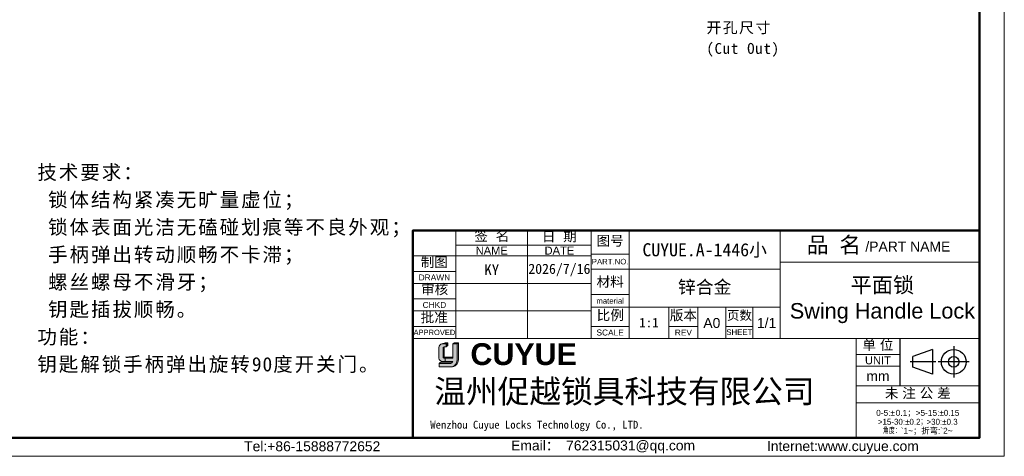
# Model space of a CAD drawing. Header units: millimetres. Extents: x 1140 to 1683, y 113 to 497.
# Tile 3 of 8: x 1321 to 1683, y 113 to 274. Entities that reach past the tile are written whole.
import ezdxf

# ---------------------------------------------------------------- set-up
doc = ezdxf.new("R2010")
doc.units = ezdxf.units.MM
for name, color, linetype, lineweight in [('0007', 7, 'Continuous', 5), ('实线层', 7, 'Continuous', 25), ('尺寸线层', 3, 'Continuous', 18), ('粗实线层', 7, 'Continuous', 50), ('细实线层', 3, 'Continuous', 18)]:
    doc.layers.add(name, color=color, linetype=linetype, lineweight=lineweight)
doc.styles.add('ARIAL', font='arial.ttf')
doc.styles.add('TEXTSTYLE_2', font='arial.ttf')
doc.styles.add('TEXTSTYLE_3', font='arial.ttf')
doc.styles.add('TEXTSTYLE_4', font='arial.ttf')

msp = doc.modelspace()

# ---------------------------------------------------------------- hatches: boundary and pattern name
at = {"layer": '实线层'}
h = msp.add_hatch(color=30, dxfattribs=at)
edge = h.paths.add_edge_path(flags=0)
edge.add_arc((1477.225966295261, 153.0497130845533), 0.5223099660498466, 103.89623382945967, 180.1196323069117, ccw=False)
edge.add_line((1477.100526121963, 153.5567362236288), (1477.917186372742, 153.5567362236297))
edge.add_line((1477.917186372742, 153.5567362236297), (1477.917186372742, 154.6742681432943))
edge.add_line((1477.917186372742, 154.6742681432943), (1476.275967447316, 154.6742681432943))
edge.add_arc((1476.790218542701, 153.132920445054), 1.624871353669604, 108.4506221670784, 173.4013944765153)
edge.add_line((1475.176111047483, 153.3196392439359), (1475.176111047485, 149.3730977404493))
edge.add_arc((1476.566466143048, 149.5026245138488), 1.39637547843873, 185.3223660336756, 272.7233690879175)
edge.add_line((1476.632813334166, 148.1078261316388), (1477.50779386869, 148.1078261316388))
edge.add_line((1477.50779386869, 148.1078261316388), (1477.507793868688, 149.3730977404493))
edge.add_line((1477.507793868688, 149.3730977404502), (1477.113907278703, 149.3730977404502))
edge.add_arc((1477.081063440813, 149.7493880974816), 0.3777209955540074, 177.6597996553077, 274.98831874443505, ccw=False)
edge.add_line((1476.703657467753, 149.7648115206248), (1476.703657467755, 153.048622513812))
h = msp.add_hatch(color=254, dxfattribs=at)
h.paths.add_polyline_path([(1477.469633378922, 155.0066631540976), (1476.275967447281, 154.6742681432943), (1477.91718637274, 154.6742681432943), (1478.481640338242, 155.0066631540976)], flags=0)
h.paths.add_polyline_path([(1480.321175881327, 154.6742681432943), (1481.920081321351, 154.6742681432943), (1482.389983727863, 155.0066631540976), (1480.910564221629, 155.0066631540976)], flags=0)
h = msp.add_hatch(color=251, dxfattribs=at)
edge = h.paths.add_edge_path(flags=0)
edge.add_line((1477.080325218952, 149.992056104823), (1477.080325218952, 153.0486225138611))
edge.add_arc((1477.602634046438, 153.0497130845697), 0.5223099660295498, 103.89623382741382, 180.1196323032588, ccw=False)
edge.add_line((1477.477193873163, 153.5567362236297), (1477.100526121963, 153.5567362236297))
edge.add_arc((1477.225966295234, 153.0497130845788), 0.5223099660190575, 103.8962338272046, 180.1196323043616)
edge.add_line((1476.703657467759, 153.0486225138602), (1476.703657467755, 149.7648115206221))
edge.add_arc((1477.081063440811, 149.7493880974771), 0.3777209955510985, 177.6597996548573, 274.9883187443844)
edge.add_line((1477.1139072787, 149.3730977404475), (1480.321175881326, 149.3730977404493))
edge.add_line((1480.321175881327, 149.3730977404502), (1480.321175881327, 149.691066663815))
edge.add_line((1480.321175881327, 149.6910666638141), (1477.321389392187, 149.6910666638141))
edge.add_arc((1477.377096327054, 149.9827122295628), 0.2969181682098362, 178.1966309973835, 259.1862447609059, ccw=False)
msp.add_hatch(color=251, dxfattribs=at).paths.add_polyline_path([(1477.917186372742, 153.5567362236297), (1478.481640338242, 153.9856233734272), (1478.481640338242, 155.0066631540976), (1477.917186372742, 154.6742681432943)], flags=0)
h = msp.add_hatch(color=251, dxfattribs=at)
edge = h.paths.add_edge_path(flags=0)
edge.add_line((1482.389983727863, 155.0066631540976), (1481.920081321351, 154.6742681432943))
edge.add_line((1481.920081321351, 154.6742681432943), (1481.920081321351, 148.8145728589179))
edge.add_arc((1479.268020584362, 148.7111332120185), 2.654077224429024, -71.74154242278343, 2.2336036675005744, ccw=False)
edge.add_arc((1479.659801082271, 148.8861663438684), 2.731121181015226, 279.2658368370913, 358.4978790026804)
edge.add_line((1482.389983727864, 148.8145728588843), (1482.389983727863, 155.0066631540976))
h = msp.add_hatch(color=251, dxfattribs=at)
edge = h.paths.add_edge_path(flags=0)
edge.add_line((1475.688916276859, 147.8071577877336), (1475.352720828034, 147.4371630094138))
edge.add_line((1475.352720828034, 147.4371630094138), (1479.523697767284, 147.4371630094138))
edge.add_arc((1479.370884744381, 148.4283390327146), 1.002886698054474, 278.7644802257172, 323.8869948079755)
edge.add_line((1480.181072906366, 147.8372579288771), (1475.688916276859, 147.8071577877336))
at = {"layer": '尺寸线层'}
h = msp.add_hatch(color=179, dxfattribs=at)
edge = h.paths.add_edge_path(flags=0)
edge.add_line((1481.920081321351, 154.6742681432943), (1480.321175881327, 154.6742681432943))
edge.add_line((1480.321175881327, 154.6742681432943), (1480.321175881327, 149.3730977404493))
edge.add_line((1480.321175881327, 149.3730977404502), (1477.507793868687, 149.3730977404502))
edge.add_line((1477.507793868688, 149.3730977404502), (1477.507793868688, 148.1078261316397))
edge.add_line((1477.507793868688, 148.1078261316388), (1480.321175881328, 148.1078261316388))
edge.add_arc((1479.370884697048, 148.4283391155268), 1.002886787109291, 278.7644821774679, 341.36184450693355, ccw=False)
edge.add_line((1479.523697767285, 147.4371630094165), (1475.352720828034, 147.4371630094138))
edge.add_line((1475.352720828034, 147.4371630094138), (1475.352720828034, 146.1554383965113))
edge.add_line((1475.352720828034, 146.1554383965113), (1479.613456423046, 146.1554383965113))
edge.add_arc((1479.659801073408, 148.8861658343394), 2.731120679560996, 269.0276957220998, 279.2658387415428)
edge.add_arc((1479.268020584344, 148.7111332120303), 2.654077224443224, 288.258457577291, 362.2336036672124)
edge.add_line((1481.920081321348, 148.8145728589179), (1481.920081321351, 154.6742681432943))

# ---------------------------------------------------------------- linework, layer by layer
at = {"color": 0, "linetype": 'Continuous'}
for p, q in [((1644.509664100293, 156.6084330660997), (1644.509664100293, 139.2102071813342)), ((1656.480028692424, 152.558352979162), (1649.33582566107, 149.9712940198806)), ((1656.480028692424, 152.558352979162), (1656.480028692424, 143.4519030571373)), ((1664.310705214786, 153.7301911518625), (1664.310705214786, 142.2800648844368)), ((1649.33582566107, 146.0389620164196), (1649.33582566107, 149.9712940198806)), ((1657.773948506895, 148.0051280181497), (1648.324538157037, 148.0051280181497)), ((1656.480028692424, 143.4519030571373), (1649.33582566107, 146.0389620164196)), ((1670.0357683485, 148.0051280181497), (1658.585642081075, 148.0051280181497))]:
    msp.add_line(p, q, dxfattribs=at)
for radius in [4.553224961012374, 1.966166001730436]:
    msp.add_circle((1664.310705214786, 148.0051280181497), radius, dxfattribs=at)
at = {"layer": '0007'}
for p, q in [((1475.176111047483, 149.3730977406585), (1475.176111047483, 153.319639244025)), ((1476.275967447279, 154.6742681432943), (1477.469633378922, 155.0066631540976)), ((1476.275967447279, 154.6742681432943), (1477.917186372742, 154.6742681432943)), ((1476.703657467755, 149.7648115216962), (1476.703657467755, 153.0486224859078)), ((1477.080325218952, 149.992056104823), (1477.080325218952, 153.0486224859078)), ((1477.100526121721, 153.5567362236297), (1477.917186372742, 153.5567362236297)), ((1477.469633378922, 155.0066631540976), (1478.481640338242, 155.0066631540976)), ((1477.917186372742, 154.6742681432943), (1478.481640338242, 155.0066631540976)), ((1477.917186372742, 153.5567362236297), (1477.917186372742, 154.6742681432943)), ((1477.917186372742, 153.5567362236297), (1478.481640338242, 153.9856233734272)), ((1478.481640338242, 153.9856233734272), (1478.481640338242, 155.0066631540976)), ((1480.321175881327, 154.6742681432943), (1480.910564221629, 155.0066631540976)), ((1480.321175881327, 154.6742681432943), (1481.920081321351, 154.6742681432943)), ((1480.321175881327, 149.3730977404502), (1480.321175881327, 154.6742681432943)), ((1480.910564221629, 155.0066631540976), (1482.389983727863, 155.0066631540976)), ((1481.920081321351, 154.6742681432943), (1482.389983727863, 155.0066631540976)), ((1481.920081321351, 154.6742681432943), (1481.920081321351, 148.8145728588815)), ((1482.389983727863, 155.0066631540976), (1482.389983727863, 148.8145728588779)), ((1477.113907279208, 149.3730977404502), (1480.321175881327, 149.3730977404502)), ((1477.321389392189, 149.6910666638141), (1480.321175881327, 149.6910666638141)), ((1477.507793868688, 149.3730977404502), (1477.507793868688, 148.1078261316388)), ((1475.352720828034, 147.4371630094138), (1475.688916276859, 147.8071577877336)), ((1475.352720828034, 146.1554383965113), (1475.352720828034, 147.4371630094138)), ((1475.352720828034, 147.4371630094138), (1479.52369776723, 147.4371630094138)), ((1475.352720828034, 146.1554383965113), (1479.613456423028, 146.1554383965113)), ((1475.688916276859, 147.8071577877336), (1480.181072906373, 147.8372579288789)), ((1476.632813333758, 148.1078261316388), (1480.321175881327, 148.1078261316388))]:
    msp.add_line(p, q, dxfattribs=at)
for centre, radius, start, end in [((1476.790218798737, 153.1329202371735), 1.624871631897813, 108.4506284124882, 173.4013882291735), ((1477.225966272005, 153.0497131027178), 0.5223099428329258, 103.8962318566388, 180.1196373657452), ((1477.602634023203, 153.0497131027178), 0.5223099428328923, 103.896231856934, 180.1196373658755), ((1476.566466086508, 149.5026244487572), 1.396375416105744, 185.322363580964, 272.7233715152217), ((1477.081063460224, 149.7493881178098), 0.3777210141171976, 177.6598026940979, 274.9883156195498), ((1477.377096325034, 149.9827122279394), 0.2969181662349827, 178.1966306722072, 259.1862450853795), ((1479.659801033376, 148.8861663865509), 2.731121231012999, 269.0276967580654, 358.4978781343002), ((1479.268020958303, 148.7111329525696), 2.654076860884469, 288.2424993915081, 2.233609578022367), ((1479.370884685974, 148.4283391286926), 1.002886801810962, 278.7644826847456, 341.3618439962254)]:
    msp.add_arc(centre, radius, start, end, dxfattribs=at)
at = {"layer": '粗实线层'}
msp.add_lwpolyline([(1172.684826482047, 487.9613697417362), (1673.750379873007, 487.9613697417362), (1673.750379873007, 120.0946296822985), (1172.684826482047, 120.0946296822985)], close=True, dxfattribs=at)
msp.add_lwpolyline([(1673.750095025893, 196.2428541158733), (1592.597435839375, 196.2428541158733), (1465.658017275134, 196.2413309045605), (1465.658017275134, 120.0581814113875)], dxfattribs=at)
at = {"layer": '细实线层'}
for p, q in [((1481.448003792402, 196.2413309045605), (1481.448003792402, 156.6201610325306)), ((1507.764647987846, 196.2413309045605), (1507.764647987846, 156.6201610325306)), ((1531.155858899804, 196.2751247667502), (1531.155858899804, 156.6201610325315)), ((1531.15722060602, 196.2413309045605), (1531.15722060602, 156.6201610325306)), ((1545.045198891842, 196.242283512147), (1545.045198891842, 156.6201610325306)), ((1600.597435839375, 196.2428541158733), (1600.597435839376, 156.6201610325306)), ((1481.448003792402, 190.831798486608), (1531.15722060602, 190.8317984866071)), ((1465.658017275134, 186.8843018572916), (1531.15722060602, 186.8843018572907)), ((1531.155858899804, 187.5029100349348), (1545.045198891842, 187.5029100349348)), ((1600.597435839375, 184.5465678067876), (1673.750095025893, 184.5465678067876)), ((1465.658017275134, 181.1823622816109), (1481.448003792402, 181.1823622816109)), ((1531.155858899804, 182.0933776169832), (1600.602558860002, 182.0933776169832)), ((1465.658017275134, 176.7962549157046), (1531.15722060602, 176.7962549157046)), ((1465.658017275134, 171.0943153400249), (1481.448003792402, 171.0943153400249)), ((1531.155858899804, 172.7363485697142), (1545.045198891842, 172.7363485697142)), ((1465.658017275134, 166.7082079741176), (1531.15722060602, 166.7082079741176)), ((1531.155858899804, 168.0578340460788), (1600.602558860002, 168.0578340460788)), ((1559.6655567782, 168.0578340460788), (1559.6655567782, 156.6201610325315)), ((1570.338418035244, 168.0578340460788), (1570.338418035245, 156.6201610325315)), ((1580.572668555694, 168.0578340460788), (1580.572668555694, 156.6201610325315)), ((1590.514511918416, 168.0578340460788), (1590.514511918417, 156.6201610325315)), ((1465.658017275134, 161.0062683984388), (1481.448003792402, 161.0062683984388)), ((1531.155858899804, 161.0400622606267), (1545.045198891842, 161.0400622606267)), ((1559.6655567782, 161.0400622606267), (1570.338418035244, 161.0400622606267)), ((1580.572668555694, 161.0400622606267), (1590.514511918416, 161.0400622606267)), ((1465.658017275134, 156.6201610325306), (1628.42712778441, 156.6201610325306)), ((1628.42712778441, 156.6201610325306), (1628.42712778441, 120.216112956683)), ((1628.427270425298, 156.6084330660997), (1673.750379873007, 156.6084330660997)), ((1628.427270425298, 156.6084330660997), (1628.427270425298, 120.0581814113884)), ((1628.427270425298, 150.7602899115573), (1644.509664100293, 150.7602899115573)), ((1628.427270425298, 146.37418254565), (1644.509664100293, 146.37418254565)), ((1628.427270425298, 139.2102071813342), (1673.750379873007, 139.2102071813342)), ((1628.427270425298, 132.9234532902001), (1673.750379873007, 132.9234532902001))]:
    msp.add_line(p, q, dxfattribs=at)
msp.add_lwpolyline([(1140.107317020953, 497.0990934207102), (1682.888103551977, 497.0990934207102), (1682.888103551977, 113.3146989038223), (1140.107317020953, 113.3146989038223)], close=True, dxfattribs=at)

# ---------------------------------------------------------------- texts
at = {"color": 0, "linetype": 'Continuous', "attachment_point": 2, "line_spacing_factor": 0.8999999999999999}
for s, insert, char_height, width, style in [('签  名', (1494.666848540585, 196.1050518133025), 3.655089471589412, 16.07668259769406, 'TEXTSTYLE_2'), ('日  期', (1519.430269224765, 195.9157100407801), 3.655089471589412, 16.07668259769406, 'TEXTSTYLE_2'), ('图号', (1538.10052889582, 194.3163052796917), 3.655089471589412, 10.70826993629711, 'TEXTSTYLE_2'), ('{\\fSimSun|b0|i0|c0|p34;品 名}', (1620.293841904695, 193.8906707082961), 5.84814315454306, 21.42796202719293, 'TEXTSTYLE_2'), ('/PART NAME', (1647.452210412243, 192.1670797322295), 3.655089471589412, 31.12940512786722, 'TEXTSTYLE_3'), ('PART.NO.', (1538.10052889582, 185.8215688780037), 2.04685010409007, 13.47573061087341, 'TEXTSTYLE_3'), ('材料', (1538.10052889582, 179.2424078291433), 3.655089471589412, 10.70826993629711, 'TEXTSTYLE_2'), ('material', (1538.10052889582, 171.4205163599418), 2.04685010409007, 12.8441746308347, 'TEXTSTYLE_3'), ('比例', (1538.161307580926, 166.9838077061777), 3.655089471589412, 10.70826993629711, 'TEXTSTYLE_2'), ('版本', (1565.001987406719, 166.9607848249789), 3.655089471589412, 10.70826993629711, 'TEXTSTYLE_2'), ('页数', (1585.596057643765, 166.7545154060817), 3.362682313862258, 9.851608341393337, 'TEXTSTYLE_2'), ('A0', (1575.455543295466, 164.1103374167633), 3.655089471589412, 5.368412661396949, 'TEXTSTYLE_2'), ('1/1', (1595.558535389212, 164.1103374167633), 3.655089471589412, 8.052618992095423, 'TEXTSTYLE_2'), ('SCALE', (1538.10052889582, 159.8704336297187), 2.193053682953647, 10.02771758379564, 'TEXTSTYLE_3'), ('REV', (1565.001987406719, 159.8704336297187), 2.193053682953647, 4.757239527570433, 'TEXTSTYLE_4'), ('SHEET', (1585.543590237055, 159.943535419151), 2.04685010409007, 8.457314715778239, 'TEXTSTYLE_4'), ('单 位', (1636.468467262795, 156.0669182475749), 3.655089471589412, 13.39247626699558, 'TEXTSTYLE_2'), ('UNIT', (1636.468467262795, 150.0292720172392), 2.92407157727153, 9.511385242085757, 'TEXTSTYLE_3'), ('mm', (1636.468467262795, 144.6197395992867), 3.655089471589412, 8.478720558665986, 'TEXTSTYLE_3'), ('未 注 公 差', (1651.114331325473, 138.3275590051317), 3.655089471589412, 29.46915886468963, 'TEXTSTYLE_2'), ('{\\C256;Email\\fSimSun|b0|i0|c0|p34;： \\farial|b0|i0|c0|p34;762315031@qq.com}', (1535.511616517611, 119.1173482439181), 3.647793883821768, 74.08785265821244, 'TEXTSTYLE_3'), ('{\\C256;Internet:www.cuyue.com}', (1623.587800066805, 118.8786983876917), 3.647793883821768, 108.1273010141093, 'TEXTSTYLE_3')]:
    msp.add_mtext(s, dxfattribs=dict(at, insert=insert, char_height=char_height, width=width, style=style))
at = {"color": 0, "lineweight": 13, "char_height": 4.800000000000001, "width": 92.58706157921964, "attachment_point": 5}
for s, insert in [('{\\fFangSong|b0|i0|c134|p34;\\C3;CUYUE.A-1446小}', (1572.821317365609, 188.9013821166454)), ('{\\fFangSong|b0|i0|c134|p34;\\C3;锌合金}', (1572.821317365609, 175.2214241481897))]:
    msp.add_mtext(s, dxfattribs=dict(at, insert=insert))
at = {"linetype": 'Continuous', "attachment_point": 2, "line_spacing_factor": 0.8999999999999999}
for s, insert, char_height, width, style in [('NAME', (1494.606325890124, 190.3200859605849), 2.92407157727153, 11.7723773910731, 'TEXTSTYLE_3'), ('DATE', (1519.460934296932, 190.3200859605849), 2.92407157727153, 10.87015456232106, 'TEXTSTYLE_3'), ('制图', (1473.506530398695, 186.4645139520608), 3.655089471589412, 10.70826993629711, 'TEXTSTYLE_2'), ('DRAWN', (1473.553010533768, 180.0858354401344), 2.193053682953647, 11.55225676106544, 'TEXTSTYLE_3'), ('审核', (1473.635926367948, 176.4771453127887), 3.655089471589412, 10.70826993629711, 'TEXTSTYLE_2'), ('CHKD', (1473.553010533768, 169.9977884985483), 2.193053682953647, 8.666230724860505, 'TEXTSTYLE_3'), ('批准', (1473.486992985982, 166.1465551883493), 3.655089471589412, 10.70826993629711, 'TEXTSTYLE_2'), ('APPROVED', (1473.553010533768, 159.8000888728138), 1.973748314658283, 15.29104642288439, 'TEXTSTYLE_3'), ('Tel:+86-15888772652', (1428.663418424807, 118.823510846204), 3.647793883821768, 51.78269879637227, 'TEXTSTYLE_3')]:
    msp.add_mtext(s, dxfattribs=dict(at, insert=insert, char_height=char_height, width=width, style=style))
at = {"color": 0, "insert": (1638.115228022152, 170.6302226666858), "char_height": 5.690558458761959, "width": 130.1801887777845, "attachment_point": 5, "style": 'ARIAL'}
msp.add_mtext('{\\fFangSong|b0|i0|c134|p34;平面锁\\P\\fArial|b0|i0|c134|p34;Swing Handle Lock}', dxfattribs=at)
at = {"color": 0, "insert": (1552.355377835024, 162.3858557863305), "char_height": 3.501882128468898, "width": 24.36726314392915, "attachment_point": 5}
msp.add_mtext('1:1', dxfattribs=at)
at = {"color": 7, "linetype": 'Continuous', "attachment_point": 1, "line_spacing_factor": 0.8999999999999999}
for s, insert, char_height, width, style in [('{\\fArial|b1|i0|c134|p34;\\C30;CU\\C179;YUE}', (1486.782041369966, 154.831035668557), 8, 62.40224347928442, 'TEXTSTYLE_2'), ('{\\fsimsun|b0|i0|c134|p34;\\C0;Wenzhou Cuyue Locks Technology Co., LTD.}', (1472.028390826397, 126.3527885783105), 2.88, 120.2087700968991, 'TEXTSTYLE_3')]:
    msp.add_mtext(s, dxfattribs=dict(at, insert=insert, char_height=char_height, width=width, style=style))
at = {"color": 0, "linetype": 'Continuous', "lineweight": 13, "insert": (1651.088825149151, 130.3648906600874), "char_height": 2.188676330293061, "width": 44.49129103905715, "attachment_point": 2, "line_spacing_factor": 0.8999999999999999, "style": 'TEXTSTYLE_2'}
msp.add_mtext('0-5:{\\Fgdt,gbcbig.shx;`\\fsimsun|b0|i0|c0|p34;\\W0.16667; \\farial|b0|i0|c0|p34;\\W1;0.1\\fsimsun|b0|i0|c0|p34;；}>5-15:{\\Fgdt,gbcbig.shx;`0.15\\P>15-30:`0.2；>30:`0.3\\P角度：}`1~{\\fsimsun|b0|i0|c0|p34;；折弯}:`2~', dxfattribs=at)
at = {"layer": '尺寸线层', "attachment_point": 1, "line_spacing_factor": 1.150569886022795}
for s, insert, char_height, width in [('{\\fSimSun|b1|i0|c134|p2;\\T1.1;开孔尺寸\\P(Cut Out)}', (1573.466164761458, 272.764377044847), 4, 85.30840781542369), ('{\\fSimSun|b1|i0|c134|p2;\\T1.1;技术要求：\\P 锁体结构紧凑无旷量虚位；\\P 锁体表面光洁无磕碰划痕等不良外观；\\P 手柄弹出转动顺畅不卡滞；\\P 螺丝螺母不滑牙；\\P 钥匙插拔顺畅。\\P功能：\\P钥匙解锁手柄弹出旋转90度开关门。}', (1327.708148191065, 220.2353207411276), 5.25, 170.6168156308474)]:
    msp.add_mtext(s, dxfattribs=dict(at, insert=insert, char_height=char_height, width=width))
at = {"layer": '尺寸线层', "color": 6, "insert": (1473.5052685, 141.4166048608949), "char_height": 8.5358, "width": 156.6994640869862, "attachment_point": 1}
msp.add_mtext('{\\fSimSun|b0|i0|c134|p2;\\C0;温州促越锁具科技有限公司}', dxfattribs=at)
at = {"layer": '细实线层', "insert": (1494.606325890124, 181.8402783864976), "char_height": 4, "attachment_point": 5}
msp.add_mtext_dynamic_manual_height_columns('KY', width=13.15832209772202, gutter_width=1, heights=[0], dxfattribs=at)
at = {"layer": '细实线层', "insert": (1508.031322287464, 184.0329522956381), "char_height": 3.7282, "attachment_point": 1}
msp.add_mtext('2026/7/16', dxfattribs=at)

doc.saveas('drawing.dxf')
